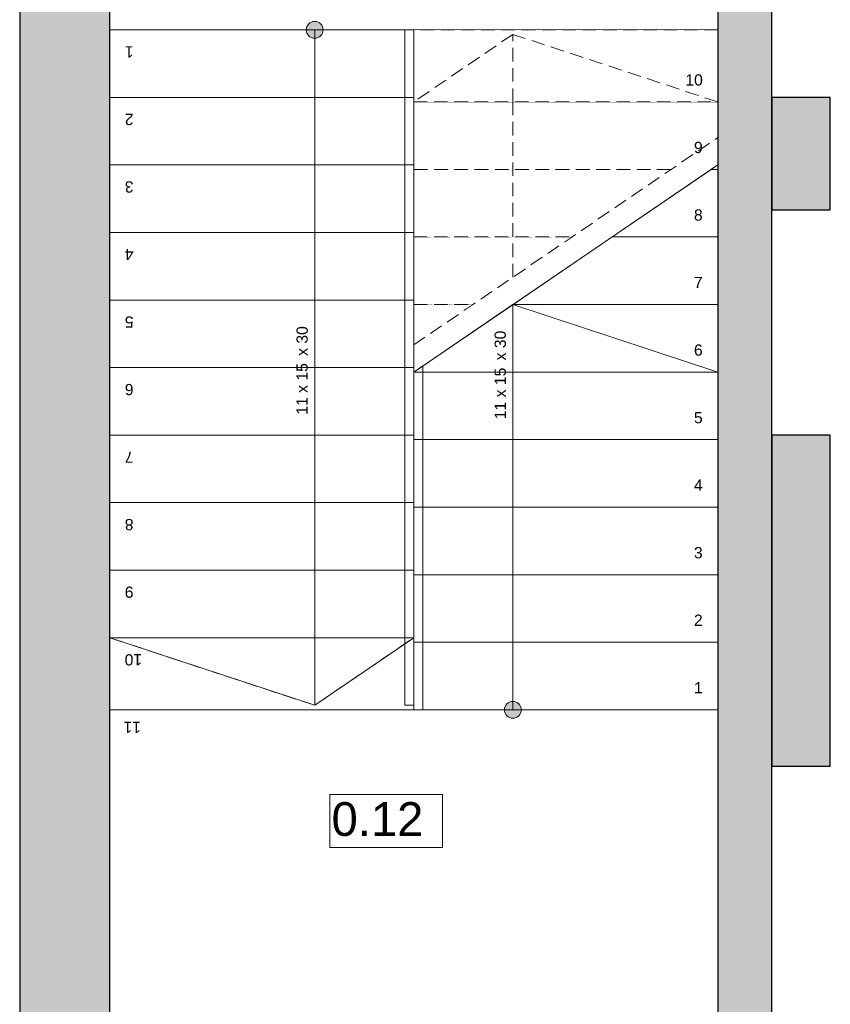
# Model space of a CAD drawing. Header units: centimetres. Extents: x -25572 to 23555, y -2435 to 15405.
# Tile 65 of 134: x 6329 to 6689, y 8154 to 8591. Entities that reach past the tile are written whole.
import ezdxf

# ---------------------------------------------------------------- set-up
doc = ezdxf.new("R2010")
doc.units = ezdxf.units.CM
doc.header["$MEASUREMENT"] = 0
doc.linetypes.add('Przerywana gęsta', pattern=[9, 6, -3])
doc.linetypes.add('Wipeout_Contour', pattern=[100, 0, -100])
for name, color, linetype, lineweight in [('Nowe_210-A Pomieszczenia_Nr_pióra__41', 7, 'Continuous', 15), ('Nowe_220-A Ściany_Nr_pióra__19', 255, 'Continuous', 0), ('Nowe_220-A Ściany_Nr_pióra__27', 7, 'Continuous', 25), ('Nowe_250-A Schody Pochylnie_Nr_pióra__1', 7, 'Continuous', 13), ('Nowe_250-A Schody Pochylnie_Nr_pióra__11', 7, 'Continuous', 13), ('Nowe_250-A Schody Pochylnie_Nr_pióra__71', 7, 'Continuous', 13), ('Nowe_250-A Schody Pochylnie_Nr_pióra__91', 7, 'Continuous', 13), ('Nowe_260-A Balustrady_Nr_pióra__91', 7, 'Continuous', 13), ('Nowe_450-K Stropy_Nr_pióra__89', 7, 'Continuous', 13)]:
    doc.layers.add(name, color=color, linetype=linetype, lineweight=lineweight)
doc.layers.add('Nowe_250-A Schody Pochylnie', color=7, linetype='Continuous')
doc.styles.add('STYL_AUTOMATYCZNY_6', font='arial.ttf')

msp = doc.modelspace()

# ---------------------------------------------------------------- hatches: boundary and pattern name
at = {"layer": 'Nowe_220-A Ściany_Nr_pióra__19', "linetype": 'Continuous', "lineweight": 0}
for points in [[(6689.38, 8506.65), (6689.38, 8556.65), (6663.38, 8556.65), (6663.38, 8506.65)], [(6689.38, 8259.65), (6689.38, 8406.65), (6663.38, 8406.65), (6663.38, 8259.65)], [(6663.38, 8139.65), (6663.38, 8259.65), (6639.38, 8259.65), (6639.38, 8139.65)]]:
    msp.add_hatch(color=255, dxfattribs=at).paths.add_polyline_path(points)

# ---------------------------------------------------------------- linework, layer by layer
at = {"layer": 'Nowe_210-A Pomieszczenia_Nr_pióra__41', "color": 7, "linetype": 'Continuous', "lineweight": 15}
for p, q in [((6467.09, 8247.06), (6517.13, 8247.06)), ((6467.09, 8223.49), (6467.09, 8247.06)), ((6517.13, 8247.06), (6517.13, 8223.49)), ((6517.13, 8223.49), (6467.09, 8223.49))]:
    msp.add_line(p, q, dxfattribs=at)
at = {"layer": 'Nowe_220-A Ściany_Nr_pióra__27', "color": 7, "linetype": 'Continuous', "lineweight": 25}
for points in [[(6329.38, 8716.65), (6329.38, 8109.65)], [(6663.38, 8259.65), (6663.38, 8716.65)], [(6689.38, 8556.65), (6663.38, 8556.65)], [(6663.38, 8556.65), (6663.38, 8506.65)], [(6689.38, 8506.65), (6689.38, 8556.65)], [(6663.38, 8506.65), (6689.38, 8506.65)], [(6689.38, 8406.65), (6663.38, 8406.65)], [(6663.38, 8406.65), (6663.38, 8259.65)], [(6689.38, 8259.65), (6689.38, 8406.65)], [(6639.38, 8259.65), (6639.38, 8115.65)], [(6663.38, 8139.65), (6663.38, 8259.65)], [(6663.38, 8259.65), (6689.38, 8259.65)]]:
    msp.add_lwpolyline(points, dxfattribs=at)
at = {"layer": 'Nowe_250-A Schody Pochylnie_Nr_pióra__1', "color": 7, "linetype": 'Continuous', "lineweight": 13}
for p, q in [((6369.38, 8586.65), (6369.38, 8286.65)), ((6639.38, 8284.65), (6639.38, 8526.7)), ((6504.38, 8434.65), (6504.38, 8284.65)), ((6504.38, 8284.65), (6639.38, 8284.65))]:
    msp.add_line(p, q, dxfattribs=at)
at = {"layer": 'Nowe_450-K Stropy_Nr_pióra__89', "color": 7, "linetype": 'Continuous', "lineweight": 13}
msp.add_lwpolyline([(6369.38, 8586.65), (6639.38, 8586.65), (6639.38, 8716.65), (6369.38, 8716.65)], close=True, dxfattribs=at)

# ---------------------------------------------------------------- texts
at = {"layer": 'Nowe_210-A Pomieszczenia_Nr_pióra__41', "color": 7, "linetype": 'Continuous', "lineweight": 15, "insert": (6492.11, 8243.63), "char_height": 15, "attachment_point": 2, "style": 'STYL_AUTOMATYCZNY_6'}
msp.add_mtext('\\A1;{\\pqc;\\pt0,25;\\fArial|b0|i0|c238|p0;\\W1.000000;0.12\\fArial|b0|i0|c238|p0;\\W1.000000;\\A1{\\H.66x;\\S^  ;}\\fArial|b0|i0|c238|p0;\\W1.000000;\\fArial|b0|i0|c238|p0;\\W1.000000;\\A1{\\H.66x;\\S^  ;}}', dxfattribs=at)
at = {"layer": 'Nowe_250-A Schody Pochylnie_Nr_pióra__71', "color": 7, "linetype": 'Continuous', "lineweight": 13, "insert": (6383.24, 8276.86), "char_height": 5, "attachment_point": 4, "rotation": 180, "style": 'STYL_AUTOMATYCZNY_6'}
msp.add_mtext('\\A1;{\\pql;\\fArial|b0|i0|c238|p0;\\W1.000000;11}', dxfattribs=at)

# ---------------------------------------------------------------- next in the draw order: wipeouts: each hides what was drawn before it
at = {"color": 254, "linetype": 'Wipeout_Contour', "lineweight": 0, "ltscale": 42346.492954}
msp.add_wipeout([(6504.38, 8284.65), (6639.38, 8284.65), (6639.38, 8314.65), (6504.38, 8314.65)], dxfattribs=at).dxf.layer = 'Nowe_250-A Schody Pochylnie'

# ---------------------------------------------------------------- next in the draw order: hatches: boundary and pattern name
at = {"layer": 'Nowe_250-A Schody Pochylnie_Nr_pióra__71', "linetype": 'Continuous', "lineweight": 13}
msp.add_hatch(color=7, dxfattribs=at).paths.add_polyline_path([(6552.13, 8284.65, 1), (6544.63, 8284.65, 1)])

# ---------------------------------------------------------------- next in the draw order: linework, layer by layer
at = {"layer": 'Nowe_250-A Schody Pochylnie_Nr_pióra__1', "color": 7, "linetype": 'Continuous', "lineweight": 13}
msp.add_line((6369.38, 8286.65), (6504.38, 8286.65), dxfattribs=at)
at = {"layer": 'Nowe_250-A Schody Pochylnie_Nr_pióra__11', "color": 7, "linetype": 'Continuous', "lineweight": 13}
for p, q in [((6639.38, 8314.65), (6504.38, 8314.65)), ((6504.38, 8314.65), (6504.38, 8284.65)), ((6639.38, 8284.65), (6639.38, 8314.65)), ((6504.38, 8284.65), (6639.38, 8284.65))]:
    msp.add_line(p, q, dxfattribs=at)
msp.add_lwpolyline([(6552.13, 8284.65, 1), (6544.63, 8284.65, 1)], format="xyb", close=True, dxfattribs=at)

# ---------------------------------------------------------------- next in the draw order: texts
at = {"layer": 'Nowe_250-A Schody Pochylnie_Nr_pióra__71', "color": 7, "linetype": 'Continuous', "lineweight": 13, "insert": (6628.81, 8294.44), "char_height": 5, "attachment_point": 4, "style": 'STYL_AUTOMATYCZNY_6'}
msp.add_mtext('\\A1;{\\pql;\\fArial|b0|i0|c238|p0;\\W1.000000;1}', dxfattribs=at)

# ---------------------------------------------------------------- next in the draw order: wipeouts: each hides what was drawn before it
at = {"color": 254, "linetype": 'Wipeout_Contour', "lineweight": 0, "ltscale": 42440.636762}
msp.add_wipeout([(6504.38, 8314.65), (6639.38, 8314.65), (6639.38, 8344.65), (6504.38, 8344.65)], dxfattribs=at).dxf.layer = 'Nowe_250-A Schody Pochylnie'

# ---------------------------------------------------------------- next in the draw order: linework, layer by layer
at = {"layer": 'Nowe_250-A Schody Pochylnie_Nr_pióra__11', "color": 7, "linetype": 'Continuous', "lineweight": 13}
for p, q in [((6639.38, 8344.65), (6504.38, 8344.65)), ((6504.38, 8344.65), (6504.38, 8314.65)), ((6639.38, 8314.65), (6639.38, 8344.65)), ((6504.38, 8314.65), (6639.38, 8314.65)), ((6548.38, 8284.65), (6548.38, 8314.65))]:
    msp.add_line(p, q, dxfattribs=at)

# ---------------------------------------------------------------- next in the draw order: texts
at = {"layer": 'Nowe_250-A Schody Pochylnie_Nr_pióra__71', "color": 7, "linetype": 'Continuous', "lineweight": 13, "insert": (6628.81, 8324.44), "char_height": 5, "attachment_point": 4, "style": 'STYL_AUTOMATYCZNY_6'}
msp.add_mtext('\\A1;{\\pql;\\fArial|b0|i0|c238|p0;\\W1.000000;2}', dxfattribs=at)

# ---------------------------------------------------------------- next in the draw order: wipeouts: each hides what was drawn before it
at = {"color": 254, "linetype": 'Wipeout_Contour', "lineweight": 0, "ltscale": 42534.910736}
msp.add_wipeout([(6504.38, 8344.65), (6639.38, 8344.65), (6639.38, 8374.65), (6504.38, 8374.65)], dxfattribs=at).dxf.layer = 'Nowe_250-A Schody Pochylnie'

# ---------------------------------------------------------------- next in the draw order: linework, layer by layer
at = {"layer": 'Nowe_250-A Schody Pochylnie_Nr_pióra__11', "color": 7, "linetype": 'Continuous', "lineweight": 13}
for p, q in [((6639.38, 8374.65), (6504.38, 8374.65)), ((6504.38, 8374.65), (6504.38, 8344.65)), ((6639.38, 8344.65), (6639.38, 8374.65)), ((6504.38, 8344.65), (6639.38, 8344.65))]:
    msp.add_line(p, q, dxfattribs=at)

# ---------------------------------------------------------------- next in the draw order: texts
at = {"layer": 'Nowe_250-A Schody Pochylnie_Nr_pióra__71', "color": 7, "linetype": 'Continuous', "lineweight": 13, "insert": (6628.81, 8354.39), "char_height": 5, "attachment_point": 4, "style": 'STYL_AUTOMATYCZNY_6'}
msp.add_mtext('\\A1;{\\pql;\\fArial|b0|i0|c238|p0;\\W1.000000;3}', dxfattribs=at)

# ---------------------------------------------------------------- next in the draw order: wipeouts: each hides what was drawn before it
at = {"color": 254, "linetype": 'Wipeout_Contour', "lineweight": 0, "ltscale": 42629.314014}
msp.add_wipeout([(6504.38, 8374.65), (6639.38, 8374.65), (6639.38, 8404.65), (6504.38, 8404.65)], dxfattribs=at).dxf.layer = 'Nowe_250-A Schody Pochylnie'

# ---------------------------------------------------------------- next in the draw order: linework, layer by layer
at = {"layer": 'Nowe_250-A Schody Pochylnie_Nr_pióra__11', "color": 7, "linetype": 'Continuous', "lineweight": 13}
for p, q in [((6639.38, 8404.65), (6504.38, 8404.65)), ((6504.38, 8404.65), (6504.38, 8374.65)), ((6639.38, 8374.65), (6639.38, 8404.65)), ((6504.38, 8374.65), (6639.38, 8374.65))]:
    msp.add_line(p, q, dxfattribs=at)

# ---------------------------------------------------------------- next in the draw order: texts
at = {"layer": 'Nowe_250-A Schody Pochylnie_Nr_pióra__71', "color": 7, "linetype": 'Continuous', "lineweight": 13, "insert": (6628.81, 8384.44), "char_height": 5, "attachment_point": 4, "style": 'STYL_AUTOMATYCZNY_6'}
msp.add_mtext('\\A1;{\\pql;\\fArial|b0|i0|c238|p0;\\W1.000000;4}', dxfattribs=at)

# ---------------------------------------------------------------- next in the draw order: wipeouts: each hides what was drawn before it
at = {"color": 254, "linetype": 'Wipeout_Contour', "lineweight": 0, "ltscale": 42723.845739}
msp.add_wipeout([(6504.38, 8404.65), (6639.38, 8404.65), (6639.38, 8434.65), (6504.38, 8434.65)], dxfattribs=at).dxf.layer = 'Nowe_250-A Schody Pochylnie'

# ---------------------------------------------------------------- next in the draw order: linework, layer by layer
at = {"layer": 'Nowe_250-A Schody Pochylnie_Nr_pióra__11', "color": 7, "linetype": 'Continuous', "lineweight": 13}
for p, q in [((6639.38, 8434.65), (6504.38, 8434.65)), ((6504.38, 8434.65), (6504.38, 8404.65)), ((6639.38, 8404.65), (6639.38, 8434.65)), ((6504.38, 8404.65), (6639.38, 8404.65))]:
    msp.add_line(p, q, dxfattribs=at)

# ---------------------------------------------------------------- next in the draw order: texts
at = {"layer": 'Nowe_250-A Schody Pochylnie_Nr_pióra__71', "color": 7, "linetype": 'Continuous', "lineweight": 13, "insert": (6628.81, 8414.39), "char_height": 5, "attachment_point": 4, "style": 'STYL_AUTOMATYCZNY_6'}
msp.add_mtext('\\A1;{\\pql;\\fArial|b0|i0|c238|p0;\\W1.000000;5}', dxfattribs=at)

# ---------------------------------------------------------------- next in the draw order: wipeouts: each hides what was drawn before it
at = {"color": 254, "linetype": 'Wipeout_Contour', "lineweight": 0, "ltscale": 42845.172485}
msp.add_wipeout([(6504.38, 8434.65), (6639.38, 8434.65), (6639.38, 8464.65), (6548.38, 8464.65)], dxfattribs=at).dxf.layer = 'Nowe_250-A Schody Pochylnie'

# ---------------------------------------------------------------- next in the draw order: linework, layer by layer
at = {"layer": 'Nowe_250-A Schody Pochylnie_Nr_pióra__11', "color": 7, "linetype": 'Continuous', "lineweight": 13}
for p, q in [((6639.38, 8464.65), (6548.38, 8464.65)), ((6639.38, 8434.65), (6639.38, 8464.65)), ((6504.38, 8434.65), (6639.38, 8434.65))]:
    msp.add_line(p, q, dxfattribs=at)

# ---------------------------------------------------------------- next in the draw order: texts
at = {"layer": 'Nowe_250-A Schody Pochylnie_Nr_pióra__71', "color": 7, "linetype": 'Continuous', "lineweight": 13, "insert": (6628.81, 8444.39), "char_height": 5, "attachment_point": 4, "style": 'STYL_AUTOMATYCZNY_6'}
msp.add_mtext('\\A1;{\\pql;\\fArial|b0|i0|c238|p0;\\W1.000000;6}', dxfattribs=at)
at = {"layer": 'Nowe_250-A Schody Pochylnie_Nr_pióra__71', "color": 7, "linetype": 'Continuous', "lineweight": 13, "insert": (6548.38, 8434.65), "char_height": 5, "attachment_point": 2, "rotation": 90, "style": 'STYL_AUTOMATYCZNY_6'}
msp.add_mtext('\\A1;{\\pqc;\\pt0,355;\\fArial|b0|i0|c238|p0;\\W1.000000;\\fArial|b0|i0|c238|p0;\\W1.000000;\\fArial|b0|i0|c238|p0;\\W1.000000;\\A1{\\H.66x;\\S^  ;}\\fArial|b0|i0|c238|p0;\\W1.000000;\\fArial|b0|i0|c238|p0;\\W1.000000;\\fArial|b0|i0|c238|p0;\\W1.000000;\\fArial|b0|i0|c238|p0;\\W1.000000;\\A1{\\H.66x;\\S^  ;}\\fArial|b0|i0|c238|p0;\\W1.000000;\\fArial|b0|i0|c238|p0;\\W1.000000;\\fArial|b0|i0|c238|p0;\\W1.000000;\\fArial|b0|i0|c238|p0;\\W1.000000;\\A1{\\H.66x;\\S^  ;}\\fArial|b0|i0|c238|p0;\\W1.000000;}', dxfattribs=at)

# ---------------------------------------------------------------- next in the draw order: wipeouts: each hides what was drawn before it
at = {"color": 254, "linetype": 'Wipeout_Contour', "lineweight": 0, "ltscale": 32027.751169}
msp.add_wipeout([(6504.38, 8464.65), (6504.38, 8446.75), (6530.62, 8464.65)], dxfattribs=at).dxf.layer = 'Nowe_250-A Schody Pochylnie'

# ---------------------------------------------------------------- next in the draw order: linework, layer by layer
at = {"layer": 'Nowe_250-A Schody Pochylnie_Nr_pióra__91', "color": 7, "linetype": 'Przerywana gęsta', "lineweight": 13}
for p, q in [((6530.62, 8464.65), (6504.38, 8464.65)), ((6504.38, 8464.65), (6504.38, 8446.75))]:
    msp.add_line(p, q, dxfattribs=at)

# ---------------------------------------------------------------- next in the draw order: texts
at = {"layer": 'Nowe_250-A Schody Pochylnie_Nr_pióra__71', "color": 7, "linetype": 'Continuous', "lineweight": 13, "insert": (6546.75, 8434.65), "char_height": 5, "attachment_point": 8, "rotation": 90, "style": 'STYL_AUTOMATYCZNY_6'}
msp.add_mtext('\\A1;{\\pqc;\\pt0,355;\\fArial|b0|i0|c238|p0;\\W1.000000;11 x \\fArial|b0|i0|c238|p0;\\W1.000000;15\\fArial|b0|i0|c238|p0;\\W1.000000;\\A1{\\H.66x;\\S^  ;}\\fArial|b0|i0|c238|p0;\\W1.000000;\\fArial|b0|i0|c238|p0;\\W1.000000; x \\fArial|b0|i0|c238|p0;\\W1.000000;30\\fArial|b0|i0|c238|p0;\\W1.000000;\\A1{\\H.66x;\\S^  ;}\\fArial|b0|i0|c238|p0;\\W1.000000;\\fArial|b0|i0|c238|p0;\\W1.000000;\\fArial|b0|i0|c238|p0;\\W1.000000;\\fArial|b0|i0|c238|p0;\\W1.000000;\\A1{\\H.66x;\\S^  ;}\\fArial|b0|i0|c238|p0;\\W1.000000;}', dxfattribs=at)

# ---------------------------------------------------------------- next in the draw order: wipeouts: each hides what was drawn before it
at = {"color": 254, "linetype": 'Wipeout_Contour', "lineweight": 0, "ltscale": 42993.590477}
msp.add_wipeout([(6548.38, 8464.65), (6639.38, 8464.65), (6639.38, 8494.65), (6592.38, 8494.65)], dxfattribs=at).dxf.layer = 'Nowe_250-A Schody Pochylnie'

# ---------------------------------------------------------------- next in the draw order: linework, layer by layer
at = {"layer": 'Nowe_250-A Schody Pochylnie_Nr_pióra__11', "color": 7, "linetype": 'Continuous', "lineweight": 13}
for p, q in [((6639.38, 8494.65), (6592.38, 8494.65)), ((6639.38, 8464.65), (6639.38, 8494.65)), ((6548.38, 8464.65), (6639.38, 8464.65))]:
    msp.add_line(p, q, dxfattribs=at)

# ---------------------------------------------------------------- next in the draw order: texts
at = {"layer": 'Nowe_250-A Schody Pochylnie_Nr_pióra__71', "color": 7, "linetype": 'Continuous', "lineweight": 13, "insert": (6628.81, 8474.44), "char_height": 5, "attachment_point": 4, "style": 'STYL_AUTOMATYCZNY_6'}
msp.add_mtext('\\A1;{\\pql;\\fArial|b0|i0|c238|p0;\\W1.000000;7}', dxfattribs=at)

# ---------------------------------------------------------------- next in the draw order: wipeouts: each hides what was drawn before it
at = {"color": 254, "linetype": 'Wipeout_Contour', "lineweight": 0, "ltscale": 43141.941294}
msp.add_wipeout([(6592.38, 8494.65), (6639.38, 8494.65), (6639.38, 8524.65), (6636.38, 8524.65)], dxfattribs=at).dxf.layer = 'Nowe_250-A Schody Pochylnie'
at = {"color": 254, "linetype": 'Wipeout_Contour', "lineweight": 0, "ltscale": 42807.14932}
msp.add_wipeout([(6504.38, 8464.65), (6530.62, 8464.65), (6574.62, 8494.65), (6504.38, 8494.65)], dxfattribs=at).dxf.layer = 'Nowe_250-A Schody Pochylnie'

# ---------------------------------------------------------------- next in the draw order: linework, layer by layer
at = {"layer": 'Nowe_250-A Schody Pochylnie_Nr_pióra__11', "color": 7, "linetype": 'Continuous', "lineweight": 13}
for p, q in [((6639.38, 8524.65), (6636.38, 8524.65)), ((6639.38, 8494.65), (6639.38, 8524.65)), ((6592.38, 8494.65), (6639.38, 8494.65)), ((6548.38, 8464.65), (6504.38, 8434.65)), ((6548.38, 8314.65), (6548.38, 8464.65)), ((6639.38, 8434.65), (6548.38, 8464.65))]:
    msp.add_line(p, q, dxfattribs=at)
at = {"layer": 'Nowe_250-A Schody Pochylnie_Nr_pióra__91', "color": 7, "linetype": 'Przerywana gęsta', "lineweight": 13}
for p, q in [((6574.62, 8494.65), (6504.38, 8494.65)), ((6504.38, 8494.65), (6504.38, 8464.65)), ((6504.38, 8464.65), (6530.62, 8464.65))]:
    msp.add_line(p, q, dxfattribs=at)

# ---------------------------------------------------------------- next in the draw order: texts
at = {"layer": 'Nowe_250-A Schody Pochylnie_Nr_pióra__71', "color": 7, "linetype": 'Continuous', "lineweight": 13, "insert": (6628.81, 8504.39), "char_height": 5, "attachment_point": 4, "style": 'STYL_AUTOMATYCZNY_6'}
msp.add_mtext('\\A1;{\\pql;\\fArial|b0|i0|c238|p0;\\W1.000000;8}', dxfattribs=at)

# ---------------------------------------------------------------- next in the draw order: wipeouts: each hides what was drawn before it
at = {"color": 254, "linetype": 'Wipeout_Contour', "lineweight": 0, "ltscale": 42955.948312}
msp.add_wipeout([(6504.38, 8494.65), (6574.62, 8494.65), (6618.62, 8524.65), (6504.38, 8524.65)], dxfattribs=at).dxf.layer = 'Nowe_250-A Schody Pochylnie'
at = {"color": 254, "linetype": 'Wipeout_Contour', "lineweight": 0, "ltscale": 32414.478005}
msp.add_wipeout([(6636.38, 8524.65), (6639.38, 8524.65), (6639.38, 8526.7)], dxfattribs=at).dxf.layer = 'Nowe_250-A Schody Pochylnie'

# ---------------------------------------------------------------- next in the draw order: linework, layer by layer
at = {"layer": 'Nowe_250-A Schody Pochylnie_Nr_pióra__11', "color": 7, "linetype": 'Continuous', "lineweight": 13}
for p, q in [((6636.38, 8524.65), (6639.38, 8524.65)), ((6639.38, 8524.65), (6639.38, 8526.7))]:
    msp.add_line(p, q, dxfattribs=at)
at = {"layer": 'Nowe_250-A Schody Pochylnie_Nr_pióra__91', "color": 7, "linetype": 'Przerywana gęsta', "lineweight": 13}
for p, q in [((6618.62, 8524.65), (6504.38, 8524.65)), ((6504.38, 8524.65), (6504.38, 8494.65)), ((6504.38, 8494.65), (6574.62, 8494.65))]:
    msp.add_line(p, q, dxfattribs=at)

# ---------------------------------------------------------------- next in the draw order: wipeouts: each hides what was drawn before it
at = {"color": 254, "linetype": 'Wipeout_Contour', "lineweight": 0, "ltscale": 53906.568722}
msp.add_wipeout([(6504.38, 8524.65), (6618.62, 8524.65), (6639.38, 8538.8), (6639.38, 8554.65), (6504.38, 8554.65)], dxfattribs=at).dxf.layer = 'Nowe_250-A Schody Pochylnie'

# ---------------------------------------------------------------- next in the draw order: linework, layer by layer
at = {"layer": 'Nowe_250-A Schody Pochylnie_Nr_pióra__11', "color": 7, "linetype": 'Przerywana gęsta', "lineweight": 13}
msp.add_line((6504.38, 8446.75), (6639.38, 8538.8), dxfattribs=at)
at = {"layer": 'Nowe_250-A Schody Pochylnie_Nr_pióra__11', "color": 7, "linetype": 'Continuous', "lineweight": 13}
msp.add_line((6504.38, 8434.65), (6639.38, 8526.7), dxfattribs=at)
at = {"layer": 'Nowe_250-A Schody Pochylnie_Nr_pióra__91', "color": 7, "linetype": 'Przerywana gęsta', "lineweight": 13}
for p, q in [((6639.38, 8554.65), (6504.38, 8554.65)), ((6504.38, 8554.65), (6504.38, 8524.65)), ((6639.38, 8538.8), (6639.38, 8554.65)), ((6504.38, 8524.65), (6618.62, 8524.65))]:
    msp.add_line(p, q, dxfattribs=at)

# ---------------------------------------------------------------- next in the draw order: texts
at = {"layer": 'Nowe_250-A Schody Pochylnie_Nr_pióra__71', "color": 7, "linetype": 'Continuous', "lineweight": 13, "insert": (6628.81, 8534.39), "char_height": 5, "attachment_point": 4, "style": 'STYL_AUTOMATYCZNY_6'}
msp.add_mtext('\\A1;{\\pql;\\fArial|b0|i0|c238|p0;\\W1.000000;9}', dxfattribs=at)

# ---------------------------------------------------------------- next in the draw order: wipeouts: each hides what was drawn before it
at = {"color": 254, "linetype": 'Wipeout_Contour', "lineweight": 0, "ltscale": 64825.278933}
msp.add_wipeout([(6504.38, 8554.65), (6639.38, 8554.65), (6639.38, 8584.65), (6639.38, 8586.65), (6504.38, 8586.65), (6504.38, 8584.65)], dxfattribs=at).dxf.layer = 'Nowe_250-A Schody Pochylnie'

# ---------------------------------------------------------------- next in the draw order: hatches: boundary and pattern name
at = {"layer": 'Nowe_220-A Ściany_Nr_pióra__19', "linetype": 'Continuous', "lineweight": 0}
msp.add_hatch(color=255, dxfattribs=at).paths.add_polyline_path([(6639.38, 8716.65), (6639.38, 8259.65), (6663.38, 8259.65), (6663.38, 8716.65)])

# ---------------------------------------------------------------- next in the draw order: linework, layer by layer
at = {"layer": 'Nowe_220-A Ściany_Nr_pióra__27', "color": 7, "linetype": 'Continuous', "lineweight": 25}
msp.add_lwpolyline([(6639.38, 8716.65), (6639.38, 8259.65)], dxfattribs=at)
at = {"layer": 'Nowe_250-A Schody Pochylnie_Nr_pióra__1', "color": 7, "linetype": 'Continuous', "lineweight": 13}
for p, q in [((6504.38, 8586.65), (6369.38, 8586.65)), ((6504.38, 8286.65), (6504.38, 8586.65))]:
    msp.add_line(p, q, dxfattribs=at)
at = {"layer": 'Nowe_250-A Schody Pochylnie_Nr_pióra__11', "color": 7, "linetype": 'Przerywana gęsta', "lineweight": 13}
for p, q in [((6548.38, 8584.65), (6504.38, 8554.65)), ((6548.38, 8554.65), (6548.38, 8584.65)), ((6639.38, 8554.65), (6548.38, 8584.65)), ((6548.38, 8476.75), (6548.38, 8554.65))]:
    msp.add_line(p, q, dxfattribs=at)
at = {"layer": 'Nowe_250-A Schody Pochylnie_Nr_pióra__91', "color": 7, "linetype": 'Przerywana gęsta', "lineweight": 13}
for p, q in [((6639.38, 8586.65), (6504.38, 8586.65)), ((6504.38, 8586.65), (6504.38, 8584.65)), ((6639.38, 8584.65), (6639.38, 8586.65)), ((6504.38, 8584.65), (6504.38, 8554.65)), ((6639.38, 8554.65), (6639.38, 8584.65)), ((6504.38, 8554.65), (6639.38, 8554.65))]:
    msp.add_line(p, q, dxfattribs=at)

# ---------------------------------------------------------------- next in the draw order: texts
at = {"layer": 'Nowe_250-A Schody Pochylnie_Nr_pióra__71', "color": 7, "linetype": 'Continuous', "lineweight": 13, "insert": (6625, 8564.39), "char_height": 5, "attachment_point": 4, "style": 'STYL_AUTOMATYCZNY_6'}
msp.add_mtext('\\A1;{\\pql;\\fArial|b0|i0|c238|p0;\\W1.000000;10}', dxfattribs=at)

# ---------------------------------------------------------------- next in the draw order: wipeouts: each hides what was drawn before it
at = {"color": 254, "linetype": 'Wipeout_Contour', "lineweight": 0, "ltscale": 42878.341728}
msp.add_wipeout([(6504.38, 8586.65), (6369.38, 8586.65), (6369.38, 8556.65), (6504.38, 8556.65)], dxfattribs=at).dxf.layer = 'Nowe_250-A Schody Pochylnie'

# ---------------------------------------------------------------- next in the draw order: hatches: boundary and pattern name
at = {"layer": 'Nowe_250-A Schody Pochylnie_Nr_pióra__71', "linetype": 'Continuous', "lineweight": 13}
msp.add_hatch(color=7, dxfattribs=at).paths.add_polyline_path([(6456.63, 8586.65, 1), (6464.13, 8586.65, 1)])

# ---------------------------------------------------------------- next in the draw order: linework, layer by layer
at = {"layer": 'Nowe_250-A Schody Pochylnie_Nr_pióra__11', "color": 7, "linetype": 'Continuous', "lineweight": 13}
for p, q in [((6504.38, 8586.65), (6369.38, 8586.65)), ((6369.38, 8586.65), (6369.38, 8556.65)), ((6504.38, 8556.65), (6504.38, 8586.65)), ((6369.38, 8556.65), (6504.38, 8556.65))]:
    msp.add_line(p, q, dxfattribs=at)
msp.add_lwpolyline([(6456.63, 8586.65, 1), (6464.13, 8586.65, 1)], format="xyb", close=True, dxfattribs=at)

# ---------------------------------------------------------------- next in the draw order: texts
at = {"layer": 'Nowe_250-A Schody Pochylnie_Nr_pióra__71', "color": 7, "linetype": 'Continuous', "lineweight": 13, "insert": (6379.94, 8576.86), "char_height": 5, "attachment_point": 4, "rotation": 180, "style": 'STYL_AUTOMATYCZNY_6'}
msp.add_mtext('\\A1;{\\pql;\\fArial|b0|i0|c238|p0;\\W1.000000;1}', dxfattribs=at)

# ---------------------------------------------------------------- next in the draw order: wipeouts: each hides what was drawn before it
at = {"color": 254, "linetype": 'Wipeout_Contour', "lineweight": 0, "ltscale": 42782.446076}
msp.add_wipeout([(6504.38, 8556.65), (6369.38, 8556.65), (6369.38, 8526.65), (6504.38, 8526.65)], dxfattribs=at).dxf.layer = 'Nowe_250-A Schody Pochylnie'

# ---------------------------------------------------------------- next in the draw order: linework, layer by layer
at = {"layer": 'Nowe_250-A Schody Pochylnie_Nr_pióra__11', "color": 7, "linetype": 'Continuous', "lineweight": 13}
for p, q in [((6460.38, 8586.65), (6460.38, 8556.65)), ((6504.38, 8556.65), (6369.38, 8556.65)), ((6369.38, 8556.65), (6369.38, 8526.65)), ((6504.38, 8526.65), (6504.38, 8556.65)), ((6369.38, 8526.65), (6504.38, 8526.65))]:
    msp.add_line(p, q, dxfattribs=at)
at = {"layer": 'Nowe_250-A Schody Pochylnie_Nr_pióra__11', "color": 7, "linetype": 'Przerywana gęsta', "lineweight": 13}
msp.add_line((6460.38, 8586.65), (6460.38, 8556.65), dxfattribs=at)

# ---------------------------------------------------------------- next in the draw order: texts
at = {"layer": 'Nowe_250-A Schody Pochylnie_Nr_pióra__71', "color": 7, "linetype": 'Continuous', "lineweight": 13, "insert": (6379.94, 8546.86), "char_height": 5, "attachment_point": 4, "rotation": 180, "style": 'STYL_AUTOMATYCZNY_6'}
msp.add_mtext('\\A1;{\\pql;\\fArial|b0|i0|c238|p0;\\W1.000000;2}', dxfattribs=at)

# ---------------------------------------------------------------- next in the draw order: wipeouts: each hides what was drawn before it
at = {"color": 254, "linetype": 'Wipeout_Contour', "lineweight": 0, "ltscale": 42686.67233}
msp.add_wipeout([(6504.38, 8526.65), (6369.38, 8526.65), (6369.38, 8496.65), (6504.38, 8496.65)], dxfattribs=at).dxf.layer = 'Nowe_250-A Schody Pochylnie'

# ---------------------------------------------------------------- next in the draw order: linework, layer by layer
at = {"layer": 'Nowe_250-A Schody Pochylnie_Nr_pióra__11', "color": 7, "linetype": 'Continuous', "lineweight": 13}
for p, q in [((6504.38, 8526.65), (6369.38, 8526.65)), ((6369.38, 8526.65), (6369.38, 8496.65)), ((6504.38, 8496.65), (6504.38, 8526.65)), ((6369.38, 8496.65), (6504.38, 8496.65))]:
    msp.add_line(p, q, dxfattribs=at)

# ---------------------------------------------------------------- next in the draw order: texts
at = {"layer": 'Nowe_250-A Schody Pochylnie_Nr_pióra__71', "color": 7, "linetype": 'Continuous', "lineweight": 13, "insert": (6379.94, 8516.91), "char_height": 5, "attachment_point": 4, "rotation": 180, "style": 'STYL_AUTOMATYCZNY_6'}
msp.add_mtext('\\A1;{\\pql;\\fArial|b0|i0|c238|p0;\\W1.000000;3}', dxfattribs=at)

# ---------------------------------------------------------------- next in the draw order: wipeouts: each hides what was drawn before it
at = {"color": 254, "linetype": 'Wipeout_Contour', "lineweight": 0, "ltscale": 42591.021311}
msp.add_wipeout([(6504.38, 8496.65), (6369.38, 8496.65), (6369.38, 8466.65), (6504.38, 8466.65)], dxfattribs=at).dxf.layer = 'Nowe_250-A Schody Pochylnie'

# ---------------------------------------------------------------- next in the draw order: linework, layer by layer
at = {"layer": 'Nowe_250-A Schody Pochylnie_Nr_pióra__11', "color": 7, "linetype": 'Continuous', "lineweight": 13}
for p, q in [((6504.38, 8496.65), (6369.38, 8496.65)), ((6369.38, 8496.65), (6369.38, 8466.65)), ((6504.38, 8466.65), (6504.38, 8496.65)), ((6369.38, 8466.65), (6504.38, 8466.65))]:
    msp.add_line(p, q, dxfattribs=at)

# ---------------------------------------------------------------- next in the draw order: texts
at = {"layer": 'Nowe_250-A Schody Pochylnie_Nr_pióra__71', "color": 7, "linetype": 'Continuous', "lineweight": 13, "insert": (6379.94, 8486.86), "char_height": 5, "attachment_point": 4, "rotation": 180, "style": 'STYL_AUTOMATYCZNY_6'}
msp.add_mtext('\\A1;{\\pql;\\fArial|b0|i0|c238|p0;\\W1.000000;4}', dxfattribs=at)

# ---------------------------------------------------------------- next in the draw order: wipeouts: each hides what was drawn before it
at = {"color": 254, "linetype": 'Wipeout_Contour', "lineweight": 0, "ltscale": 42495.493849}
msp.add_wipeout([(6504.38, 8466.65), (6369.38, 8466.65), (6369.38, 8436.65), (6504.38, 8436.65)], dxfattribs=at).dxf.layer = 'Nowe_250-A Schody Pochylnie'

# ---------------------------------------------------------------- next in the draw order: linework, layer by layer
at = {"layer": 'Nowe_250-A Schody Pochylnie_Nr_pióra__11', "color": 7, "linetype": 'Continuous', "lineweight": 13}
for p, q in [((6504.38, 8466.65), (6369.38, 8466.65)), ((6369.38, 8466.65), (6369.38, 8436.65)), ((6504.38, 8436.65), (6504.38, 8466.65)), ((6369.38, 8436.65), (6504.38, 8436.65))]:
    msp.add_line(p, q, dxfattribs=at)

# ---------------------------------------------------------------- next in the draw order: texts
at = {"layer": 'Nowe_250-A Schody Pochylnie_Nr_pióra__71', "color": 7, "linetype": 'Continuous', "lineweight": 13, "insert": (6379.94, 8456.91), "char_height": 5, "attachment_point": 4, "rotation": 180, "style": 'STYL_AUTOMATYCZNY_6'}
msp.add_mtext('\\A1;{\\pql;\\fArial|b0|i0|c238|p0;\\W1.000000;5}', dxfattribs=at)

# ---------------------------------------------------------------- next in the draw order: wipeouts: each hides what was drawn before it
at = {"color": 254, "linetype": 'Wipeout_Contour', "lineweight": 0, "ltscale": 42400.090777}
msp.add_wipeout([(6504.38, 8436.65), (6369.38, 8436.65), (6369.38, 8406.65), (6504.38, 8406.65)], dxfattribs=at).dxf.layer = 'Nowe_250-A Schody Pochylnie'

# ---------------------------------------------------------------- next in the draw order: linework, layer by layer
at = {"layer": 'Nowe_250-A Schody Pochylnie_Nr_pióra__11', "color": 7, "linetype": 'Continuous', "lineweight": 13}
for p, q in [((6504.38, 8436.65), (6369.38, 8436.65)), ((6369.38, 8436.65), (6369.38, 8406.65)), ((6504.38, 8406.65), (6504.38, 8436.65)), ((6369.38, 8406.65), (6504.38, 8406.65))]:
    msp.add_line(p, q, dxfattribs=at)

# ---------------------------------------------------------------- next in the draw order: texts
at = {"layer": 'Nowe_250-A Schody Pochylnie_Nr_pióra__71', "color": 7, "linetype": 'Continuous', "lineweight": 13, "char_height": 5, "style": 'STYL_AUTOMATYCZNY_6'}
for s, insert, attachment_point, rotation in [('\\A1;{\\pqc;\\pt0,355;\\fArial|b0|i0|c238|p0;\\W1.000000;11 x \\fArial|b0|i0|c238|p0;\\W1.000000;15\\fArial|b0|i0|c238|p0;\\W1.000000;\\A1{\\H.66x;\\S^  ;}\\fArial|b0|i0|c238|p0;\\W1.000000;\\fArial|b0|i0|c238|p0;\\W1.000000; x \\fArial|b0|i0|c238|p0;\\W1.000000;30\\fArial|b0|i0|c238|p0;\\W1.000000;\\A1{\\H.66x;\\S^  ;}\\fArial|b0|i0|c238|p0;\\W1.000000;\\fArial|b0|i0|c238|p0;\\W1.000000;\\fArial|b0|i0|c238|p0;\\W1.000000;\\fArial|b0|i0|c238|p0;\\W1.000000;\\A1{\\H.66x;\\S^  ;}\\fArial|b0|i0|c238|p0;\\W1.000000;}', (6458.75, 8436.65), 8, 90), ('\\A1;{\\pqc;\\pt0,355;\\fArial|b0|i0|c238|p0;\\W1.000000;\\fArial|b0|i0|c238|p0;\\W1.000000;\\fArial|b0|i0|c238|p0;\\W1.000000;\\A1{\\H.66x;\\S^  ;}\\fArial|b0|i0|c238|p0;\\W1.000000;\\fArial|b0|i0|c238|p0;\\W1.000000;\\fArial|b0|i0|c238|p0;\\W1.000000;\\fArial|b0|i0|c238|p0;\\W1.000000;\\A1{\\H.66x;\\S^  ;}\\fArial|b0|i0|c238|p0;\\W1.000000;\\fArial|b0|i0|c238|p0;\\W1.000000;\\fArial|b0|i0|c238|p0;\\W1.000000;\\fArial|b0|i0|c238|p0;\\W1.000000;\\A1{\\H.66x;\\S^  ;}\\fArial|b0|i0|c238|p0;\\W1.000000;}', (6460.38, 8436.65), 2, 90), ('\\A1;{\\pql;\\fArial|b0|i0|c238|p0;\\W1.000000;6}', (6379.94, 8426.91), 4, 180)]:
    msp.add_mtext(s, dxfattribs=dict(at, insert=insert, attachment_point=attachment_point, rotation=rotation))

# ---------------------------------------------------------------- next in the draw order: wipeouts: each hides what was drawn before it
at = {"color": 254, "linetype": 'Wipeout_Contour', "lineweight": 0, "ltscale": 42304.812939}
msp.add_wipeout([(6504.38, 8406.65), (6369.38, 8406.65), (6369.38, 8376.65), (6504.38, 8376.65)], dxfattribs=at).dxf.layer = 'Nowe_250-A Schody Pochylnie'

# ---------------------------------------------------------------- next in the draw order: linework, layer by layer
at = {"layer": 'Nowe_250-A Schody Pochylnie_Nr_pióra__11', "color": 7, "linetype": 'Continuous', "lineweight": 13}
for p, q in [((6504.38, 8406.65), (6369.38, 8406.65)), ((6369.38, 8406.65), (6369.38, 8376.65)), ((6504.38, 8376.65), (6504.38, 8406.65)), ((6369.38, 8376.65), (6504.38, 8376.65))]:
    msp.add_line(p, q, dxfattribs=at)

# ---------------------------------------------------------------- next in the draw order: texts
at = {"layer": 'Nowe_250-A Schody Pochylnie_Nr_pióra__71', "color": 7, "linetype": 'Continuous', "lineweight": 13, "insert": (6379.94, 8396.86), "char_height": 5, "attachment_point": 4, "rotation": 180, "style": 'STYL_AUTOMATYCZNY_6'}
msp.add_mtext('\\A1;{\\pql;\\fArial|b0|i0|c238|p0;\\W1.000000;7}', dxfattribs=at)

# ---------------------------------------------------------------- next in the draw order: wipeouts: each hides what was drawn before it
at = {"color": 254, "linetype": 'Wipeout_Contour', "lineweight": 0, "ltscale": 42209.661181}
msp.add_wipeout([(6504.38, 8376.65), (6369.38, 8376.65), (6369.38, 8346.65), (6504.38, 8346.65)], dxfattribs=at).dxf.layer = 'Nowe_250-A Schody Pochylnie'

# ---------------------------------------------------------------- next in the draw order: linework, layer by layer
at = {"layer": 'Nowe_250-A Schody Pochylnie_Nr_pióra__11', "color": 7, "linetype": 'Continuous', "lineweight": 13}
for p, q in [((6504.38, 8376.65), (6369.38, 8376.65)), ((6369.38, 8376.65), (6369.38, 8346.65)), ((6504.38, 8346.65), (6504.38, 8376.65)), ((6369.38, 8346.65), (6504.38, 8346.65))]:
    msp.add_line(p, q, dxfattribs=at)

# ---------------------------------------------------------------- next in the draw order: texts
at = {"layer": 'Nowe_250-A Schody Pochylnie_Nr_pióra__71', "color": 7, "linetype": 'Continuous', "lineweight": 13, "insert": (6379.94, 8366.91), "char_height": 5, "attachment_point": 4, "rotation": 180, "style": 'STYL_AUTOMATYCZNY_6'}
msp.add_mtext('\\A1;{\\pql;\\fArial|b0|i0|c238|p0;\\W1.000000;8}', dxfattribs=at)

# ---------------------------------------------------------------- next in the draw order: wipeouts: each hides what was drawn before it
at = {"color": 254, "linetype": 'Wipeout_Contour', "lineweight": 0, "ltscale": 42114.636359}
msp.add_wipeout([(6504.38, 8346.65), (6369.38, 8346.65), (6369.38, 8316.65), (6504.38, 8316.65)], dxfattribs=at).dxf.layer = 'Nowe_250-A Schody Pochylnie'

# ---------------------------------------------------------------- next in the draw order: linework, layer by layer
at = {"layer": 'Nowe_250-A Schody Pochylnie_Nr_pióra__11', "color": 7, "linetype": 'Continuous', "lineweight": 13}
for p, q in [((6504.38, 8346.65), (6369.38, 8346.65)), ((6369.38, 8346.65), (6369.38, 8316.65)), ((6504.38, 8316.65), (6504.38, 8346.65)), ((6369.38, 8316.65), (6504.38, 8316.65))]:
    msp.add_line(p, q, dxfattribs=at)

# ---------------------------------------------------------------- next in the draw order: texts
at = {"layer": 'Nowe_250-A Schody Pochylnie_Nr_pióra__71', "color": 7, "linetype": 'Continuous', "lineweight": 13, "insert": (6379.94, 8336.91), "char_height": 5, "attachment_point": 4, "rotation": 180, "style": 'STYL_AUTOMATYCZNY_6'}
msp.add_mtext('\\A1;{\\pql;\\fArial|b0|i0|c238|p0;\\W1.000000;9}', dxfattribs=at)

# ---------------------------------------------------------------- next in the draw order: wipeouts: each hides what was drawn before it
at = {"color": 254, "linetype": 'Wipeout_Contour', "lineweight": 0, "ltscale": 63002.050782}
msp.add_wipeout([(6504.38, 8316.65), (6369.38, 8316.65), (6369.38, 8286.65), (6369.38, 8284.65), (6504.38, 8284.65), (6504.38, 8286.65)], dxfattribs=at).dxf.layer = 'Nowe_250-A Schody Pochylnie'

# ---------------------------------------------------------------- next in the draw order: hatches: boundary and pattern name
at = {"layer": 'Nowe_220-A Ściany_Nr_pióra__19', "linetype": 'Continuous', "lineweight": 0}
msp.add_hatch(color=255, dxfattribs=at).paths.add_polyline_path([(6369.38, 8716.65), (6329.38, 8716.65), (6329.38, 8109.65), (6369.38, 8109.65)])

# ---------------------------------------------------------------- next in the draw order: linework, layer by layer
at = {"layer": 'Nowe_220-A Ściany_Nr_pióra__27', "color": 7, "linetype": 'Continuous', "lineweight": 25}
msp.add_lwpolyline([(6369.38, 8139.65), (6369.38, 8716.65)], dxfattribs=at)
at = {"layer": 'Nowe_250-A Schody Pochylnie_Nr_pióra__11', "color": 7, "linetype": 'Continuous', "lineweight": 13}
for p, q in [((6460.38, 8556.65), (6460.38, 8316.65)), ((6504.38, 8316.65), (6369.38, 8316.65)), ((6369.38, 8316.65), (6369.38, 8286.65)), ((6369.38, 8316.65), (6460.38, 8286.65)), ((6460.38, 8316.65), (6460.38, 8286.65)), ((6460.38, 8286.65), (6504.38, 8316.65)), ((6504.38, 8286.65), (6504.38, 8316.65)), ((6369.38, 8286.65), (6369.38, 8284.65)), ((6369.38, 8284.65), (6504.38, 8284.65)), ((6504.38, 8284.65), (6504.38, 8286.65))]:
    msp.add_line(p, q, dxfattribs=at)
at = {"layer": 'Nowe_250-A Schody Pochylnie_Nr_pióra__11', "color": 7, "linetype": 'Przerywana gęsta', "lineweight": 13}
for p, q in [((6460.38, 8556.65), (6460.38, 8316.65)), ((6369.38, 8316.65), (6460.38, 8286.65)), ((6460.38, 8316.65), (6460.38, 8286.65)), ((6460.38, 8286.65), (6504.38, 8316.65))]:
    msp.add_line(p, q, dxfattribs=at)
at = {"layer": 'Nowe_260-A Balustrady_Nr_pióra__91', "color": 7, "linetype": 'Continuous', "lineweight": 13}
for points in [[(6504.38, 8586.65), (6500.38, 8586.65), (6500.38, 8286.65), (6504.38, 8286.65)], [(6504.38, 8284.65), (6508.38, 8284.65), (6508.38, 8437.38), (6504.38, 8434.65)]]:
    msp.add_lwpolyline(points, close=True, dxfattribs=at)

# ---------------------------------------------------------------- next in the draw order: texts
at = {"layer": 'Nowe_250-A Schody Pochylnie_Nr_pióra__71', "color": 7, "linetype": 'Continuous', "lineweight": 13, "insert": (6383.75, 8306.91), "char_height": 5, "attachment_point": 4, "rotation": 180, "style": 'STYL_AUTOMATYCZNY_6'}
msp.add_mtext('\\A1;{\\pql;\\fArial|b0|i0|c238|p0;\\W1.000000;10}', dxfattribs=at)

doc.saveas('drawing.dxf')
